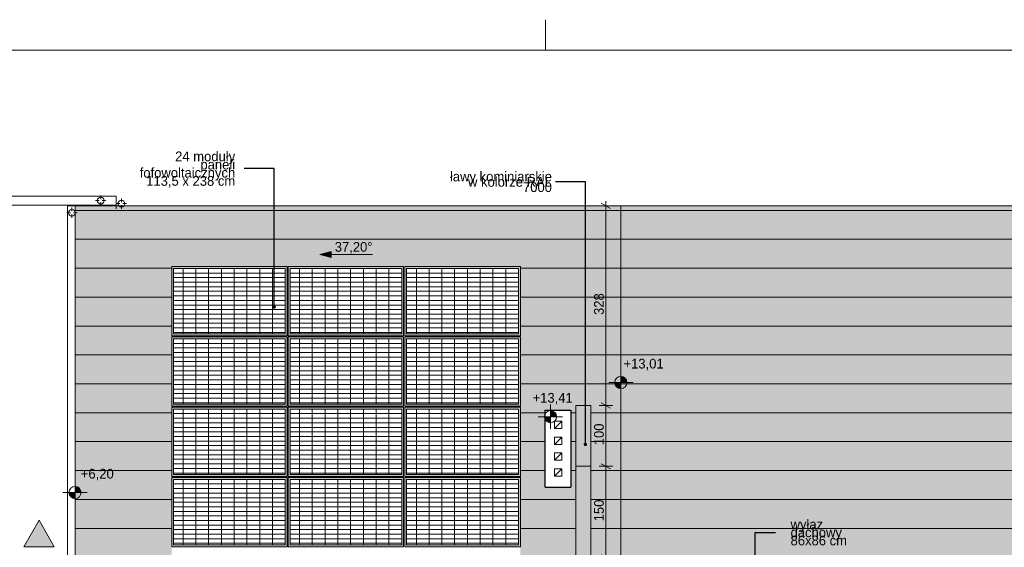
# Model space of a CAD drawing. Extents: x -547885 to -186295, y -25370 to 156194.
# Tile 230 of 256: x -490371 to -474180, y 147527 to 156194. Entities that reach past the tile are written whole.
import ezdxf

# ---------------------------------------------------------------- set-up
doc = ezdxf.new("R2010")
doc.units = 0
doc.header["$MEASUREMENT"] = 0
for name, color, linetype, lineweight in [('0_Nr_Pióra__21', 7, 'Continuous', 9), ('Arch dachowki_Nr_Pióra__21', 7, 'Continuous', 9), ('Arch IE_Nr_Pióra__21', 7, 'Continuous', 9), ('Arch opisy_Nr_Pióra__21', 7, 'Continuous', 9), ('ARCH TABELA_Nr_Pióra__21', 7, 'Continuous', 9), ('Arch wyposazenie_Nr_Pióra__21', 7, 'Continuous', 9), ('INWENT DACH_Nr_Pióra__21', 7, 'Continuous', 9), ('INWENT OPISY_Nr_Pióra__21', 7, 'Continuous', 9), ('INWENT OPISY_Nr_Pióra__41', 7, 'Continuous', 15), ('INWENT RURY SPUSTOWE_Nr_Pióra__21', 7, 'Continuous', 9), ('INWENT RZĘDNE_Nr_Pióra__21', 7, 'Continuous', 9), ('INWENT WYMIARY_Nr_Pióra__21', 7, 'Continuous', 9), ('INWENT.ŚCIANY_Nr_Pióra__1', 7, 'Continuous', 25), ('Istniejące kominy_Nr_Pióra__21', 7, 'Continuous', 9)]:
    doc.layers.add(name, color=color, linetype=linetype, lineweight=lineweight)
for name, color, linetype, lineweight, true_color in [('arch wypelnienia_Nr_Pióra__102', 7, 'Continuous', 9, 0xb4b4b4), ('arch wypelnienia_Nr_Pióra__2', 7, 'Continuous', 13, 0x7f7f7f), ('arch wypelnienia_Nr_Pióra__61', 7, 'Continuous', 20, 0x4d4d4d), ('INWENT DACH_Nr_Pióra__2', 7, 'Continuous', 13, 0x7f7f7f), ('INWENT RURY SPUSTOWE_Nr_Pióra__2', 7, 'Continuous', 13, 0x7f7f7f)]:
    doc.layers.add(name, color=color, linetype=linetype, lineweight=lineweight, true_color=true_color)
for name, color, linetype in [('INWENT DACH', 7, 'Continuous'), ('INWENT RZĘDNE', 7, 'Continuous'), ('INWENT WYMIARY', 7, 'Continuous')]:
    doc.layers.add(name, color=color, linetype=linetype)
doc.styles.add('GENERATED_STYLE_2', font='txt')
doc.styles.add('GENERATED_STYLE_4', font='txt')
doc.styles.add('GENERATED_STYLE_5', font='txt')
doc.dimstyles.new('GENERATED_STYLE__13', dxfattribs={"dimtxt": 0.18, "dimasz": 109.44, "dimexe": 0.18, "dimexo": 0.0625, "dimgap": 0.09, "dimtad": 0, "dimtih": 1, "dimtoh": 1, "dimdec": 4, "dimzin": 0, "dimdsep": 46, "dimcen": 0.09, "dimadec": 0, "dimazin": 0, "dimtfac": 1, "dimtdec": 4, "dimtmove": 0, "dimatfit": 3, "dimldrblk": 'ARROWHEAD_11', "dimfxl": 0, "dimtolj": 1, "dimtzin": 0, "dimarcsym": 0})
doc.dimstyles.new('GENERATED_STYLE__7', dxfattribs={"dimtxt": 160.000002, "dimasz": 114, "dimexe": 0.18, "dimexo": 0, "dimgap": 0.09, "dimtad": 1, "dimdec": 0, "dimlfac": 0.1, "dimzin": 0, "dimdsep": 46, "dimtxsty": 'GENERATED_STYLE_2', "dimblk": 'ARROWHEAD_2', "dimblk1": 'ARROWHEAD_2', "dimblk2": 'ARROWHEAD_2', "dimcen": 0.09, "dimclrd": 7, "dimclre": 7, "dimclrt": 7, "dimazin": 0, "dimtfac": 1, "dimtdec": 4, "dimtmove": 0, "dimatfit": 3, "dimfxl": 0, "dimtolj": 1, "dimtzin": 0, "dimarcsym": 0})

# ---------------------------------------------------------------- blocks, each defined once
blk = doc.blocks.new('Linia_25', base_point=(-484569, 152336))
at = {"layer": 'INWENT DACH_Nr_Pióra__21', "linetype": 'Continuous'}
blk.add_hatch(color=256, dxfattribs=at).paths.add_polyline_path([(-485436, 152336), (-485250, 152386), (-485250, 152286)], flags=0)
at = {"layer": 'INWENT DACH_Nr_Pióra__2', "linetype": 'Continuous'}
blk.add_line((-484569, 152336), (-485250, 152336), dxfattribs=at)
at = {"layer": 'INWENT DACH_Nr_Pióra__21', "linetype": 'Continuous'}
for p, q in [((-485436, 152336), (-485250, 152386)), ((-485250, 152386), (-485250, 152286)), ((-485436, 152336), (-485250, 152286))]:
    blk.add_line(p, q, dxfattribs=at)
blk = doc.blocks.new('*D824')
at = {"layer": 'INWENT WYMIARY_Nr_Pióra__21', "linetype": 'Continuous'}
for p, q in [((-480619, 141358), (-480844, 141358)), ((-480807, 141401), (-480657, 141314)), ((-480732, 140658), (-480732, 141358)), ((-480807, 140701), (-480657, 140614)), ((-480619, 140658), (-480844, 140658)), ((-480732, 140584), (-480732, 140658))]:
    blk.add_line(p, q, dxfattribs=at)
at = {"layer": 'INWENT WYMIARY_Nr_Pióra__21', "char_height": 160, "attachment_point": 7, "rotation": 90, "style": 'GENERATED_STYLE_2'}
for s, insert in [('{328}', (-480764, 151344)), ('{100}', (-480764, 149204)), ('{150}', (-480764, 147954)), ('{150}', (-480764, 146454)), ('{150}', (-480764, 144954)), ('{150}', (-480764, 143454)), ('{150}', (-480764, 141954)), ('{70}', (-480764, 140905))]:
    blk.add_mtext(s, dxfattribs=dict(at, insert=insert))
blk = doc.blocks.new('ARROWHEAD_2')
at = {"color": 0, "linetype": 'Continuous', "lineweight": 0}
for p, q in [((0, 0), (-1, 0)), ((-0.38, -0.66), (0.38, 0.66))]:
    blk.add_line(p, q, dxfattribs=at)
blk = doc.blocks.new('*D825')
at = {"layer": 'INWENT WYMIARY_Nr_Pióra__21', "linetype": 'Continuous'}
for p, q in [((-480619, 142858), (-480844, 142858)), ((-480807, 142901), (-480657, 142814)), ((-480732, 141358), (-480732, 142858)), ((-480619, 141358), (-480844, 141358)), ((-480807, 141401), (-480657, 141314))]:
    blk.add_line(p, q, dxfattribs=at)
at = {"layer": 'INWENT WYMIARY_Nr_Pióra__21', "char_height": 160, "attachment_point": 7, "rotation": 90, "style": 'GENERATED_STYLE_2'}
for s, insert in [('{328}', (-480764, 151344)), ('{100}', (-480764, 149204)), ('{150}', (-480764, 147954)), ('{150}', (-480764, 146454)), ('{150}', (-480764, 144954)), ('{150}', (-480764, 143454)), ('{150}', (-480764, 141954)), ('{70}', (-480764, 140905))]:
    blk.add_mtext(s, dxfattribs=dict(at, insert=insert))
blk = doc.blocks.new('*D826')
at = {"layer": 'INWENT WYMIARY_Nr_Pióra__21', "linetype": 'Continuous'}
for p, q in [((-480619, 144358), (-480844, 144358)), ((-480807, 144401), (-480657, 144314)), ((-480732, 142858), (-480732, 144358)), ((-480619, 142858), (-480844, 142858)), ((-480807, 142901), (-480657, 142814))]:
    blk.add_line(p, q, dxfattribs=at)
at = {"layer": 'INWENT WYMIARY_Nr_Pióra__21', "char_height": 160, "attachment_point": 7, "rotation": 90, "style": 'GENERATED_STYLE_2'}
for s, insert in [('{328}', (-480764, 151344)), ('{100}', (-480764, 149204)), ('{150}', (-480764, 147954)), ('{150}', (-480764, 146454)), ('{150}', (-480764, 144954)), ('{150}', (-480764, 143454)), ('{150}', (-480764, 141954)), ('{70}', (-480764, 140905))]:
    blk.add_mtext(s, dxfattribs=dict(at, insert=insert))
blk = doc.blocks.new('*D827')
at = {"layer": 'INWENT WYMIARY_Nr_Pióra__21', "linetype": 'Continuous'}
for p, q in [((-480807, 145901), (-480657, 145814)), ((-480619, 145858), (-480844, 145858)), ((-480732, 144358), (-480732, 145858)), ((-480619, 144358), (-480844, 144358)), ((-480807, 144401), (-480657, 144314))]:
    blk.add_line(p, q, dxfattribs=at)
at = {"layer": 'INWENT WYMIARY_Nr_Pióra__21', "char_height": 160, "attachment_point": 7, "rotation": 90, "style": 'GENERATED_STYLE_2'}
for s, insert in [('{328}', (-480764, 151344)), ('{100}', (-480764, 149204)), ('{150}', (-480764, 147954)), ('{150}', (-480764, 146454)), ('{150}', (-480764, 144954)), ('{150}', (-480764, 143454)), ('{150}', (-480764, 141954)), ('{70}', (-480764, 140905))]:
    blk.add_mtext(s, dxfattribs=dict(at, insert=insert))
blk = doc.blocks.new('*D828')
at = {"layer": 'INWENT WYMIARY_Nr_Pióra__21', "linetype": 'Continuous'}
for p, q in [((-480619, 147358), (-480844, 147358)), ((-480807, 147401), (-480657, 147314)), ((-480732, 145858), (-480732, 147358)), ((-480807, 145901), (-480657, 145814)), ((-480619, 145858), (-480844, 145858))]:
    blk.add_line(p, q, dxfattribs=at)
at = {"layer": 'INWENT WYMIARY_Nr_Pióra__21', "char_height": 160, "attachment_point": 7, "rotation": 90, "style": 'GENERATED_STYLE_2'}
for s, insert in [('{328}', (-480764, 151344)), ('{100}', (-480764, 149204)), ('{150}', (-480764, 147954)), ('{150}', (-480764, 146454)), ('{150}', (-480764, 144954)), ('{150}', (-480764, 143454)), ('{150}', (-480764, 141954)), ('{70}', (-480764, 140905))]:
    blk.add_mtext(s, dxfattribs=dict(at, insert=insert))
blk = doc.blocks.new('*D829')
at = {"layer": 'INWENT WYMIARY_Nr_Pióra__21', "linetype": 'Continuous'}
for p, q in [((-480619, 148858), (-480844, 148858)), ((-480807, 148901), (-480657, 148814)), ((-480732, 147358), (-480732, 148858)), ((-480619, 147358), (-480844, 147358)), ((-480807, 147401), (-480657, 147314))]:
    blk.add_line(p, q, dxfattribs=at)
at = {"layer": 'INWENT WYMIARY_Nr_Pióra__21', "char_height": 160, "attachment_point": 7, "rotation": 90, "style": 'GENERATED_STYLE_2'}
for s, insert in [('{328}', (-480764, 151344)), ('{100}', (-480764, 149204)), ('{150}', (-480764, 147954)), ('{150}', (-480764, 146454)), ('{150}', (-480764, 144954)), ('{150}', (-480764, 143454)), ('{150}', (-480764, 141954)), ('{70}', (-480764, 140905))]:
    blk.add_mtext(s, dxfattribs=dict(at, insert=insert))
blk = doc.blocks.new('*D830')
at = {"layer": 'INWENT WYMIARY_Nr_Pióra__21', "linetype": 'Continuous'}
for p, q in [((-480619, 149858), (-480844, 149858)), ((-480807, 149901), (-480657, 149814)), ((-480732, 148858), (-480732, 149858)), ((-480619, 148858), (-480844, 148858)), ((-480807, 148901), (-480657, 148814))]:
    blk.add_line(p, q, dxfattribs=at)
at = {"layer": 'INWENT WYMIARY_Nr_Pióra__21', "char_height": 160, "attachment_point": 7, "rotation": 90, "style": 'GENERATED_STYLE_2'}
for s, insert in [('{328}', (-480764, 151344)), ('{100}', (-480764, 149204)), ('{150}', (-480764, 147954)), ('{150}', (-480764, 146454)), ('{150}', (-480764, 144954)), ('{150}', (-480764, 143454)), ('{150}', (-480764, 141954)), ('{70}', (-480764, 140905))]:
    blk.add_mtext(s, dxfattribs=dict(at, insert=insert))
blk = doc.blocks.new('*D831')
at = {"layer": 'INWENT WYMIARY_Nr_Pióra__21', "linetype": 'Continuous'}
for p, q in [((-480657, 153094), (-480807, 153181)), ((-480732, 153137), (-480732, 153211)), ((-480619, 153137), (-480844, 153137)), ((-480732, 149858), (-480732, 153137)), ((-480619, 149858), (-480844, 149858)), ((-480807, 149901), (-480657, 149814))]:
    blk.add_line(p, q, dxfattribs=at)
at = {"layer": 'INWENT WYMIARY_Nr_Pióra__21', "char_height": 160, "attachment_point": 7, "rotation": 90, "style": 'GENERATED_STYLE_2'}
for s, insert in [('{328}', (-480764, 151344)), ('{100}', (-480764, 149204)), ('{150}', (-480764, 147954)), ('{150}', (-480764, 146454)), ('{150}', (-480764, 144954)), ('{150}', (-480764, 143454)), ('{150}', (-480764, 141954)), ('{70}', (-480764, 140905))]:
    blk.add_mtext(s, dxfattribs=dict(at, insert=insert))
blk = doc.blocks.new('Koty wysokościowe_59', base_point=(-489460, 148426))
at = {"layer": 'INWENT RZĘDNE_Nr_Pióra__21', "linetype": 'Continuous'}
for points in [[(-489460, 148426), (-489360, 148426), (-489368, 148464), (-489390, 148497), (-489422, 148519), (-489460, 148526)], [(-489460, 148426), (-489560, 148426), (-489553, 148388), (-489531, 148355), (-489499, 148334), (-489460, 148326)]]:
    blk.add_hatch(color=256, dxfattribs=at).paths.add_polyline_path(points, flags=0)
for p, q in [((-489460, 148226), (-489460, 148626)), ((-489660, 148426), (-489260, 148426))]:
    blk.add_line(p, q, dxfattribs=at)
blk.add_circle((-489460, 148426), 100, dxfattribs=at)
at = {"layer": 'INWENT RZĘDNE_Nr_Pióra__21', "insert": (-489365, 148626), "char_height": 160, "attachment_point": 7, "style": 'GENERATED_STYLE_4'}
blk.add_mtext('{+6,20}', dxfattribs=at)
blk = doc.blocks.new('Koty wysokościowe_61', base_point=(-481643, 149673))
at = {"layer": 'INWENT RZĘDNE_Nr_Pióra__21', "linetype": 'Continuous'}
for points in [[(-481643, 149673), (-481543, 149673), (-481551, 149711), (-481572, 149744), (-481605, 149766), (-481643, 149773)], [(-481643, 149673), (-481743, 149673), (-481736, 149635), (-481714, 149603), (-481681, 149581), (-481643, 149573)]]:
    blk.add_hatch(color=256, dxfattribs=at).paths.add_polyline_path(points, flags=0)
for p, q in [((-481643, 149473), (-481643, 149873)), ((-481843, 149673), (-481443, 149673))]:
    blk.add_line(p, q, dxfattribs=at)
blk.add_circle((-481643, 149673), 100, dxfattribs=at)
at = {"layer": 'INWENT RZĘDNE_Nr_Pióra__21', "insert": (-481937, 149873), "char_height": 160, "attachment_point": 7, "style": 'GENERATED_STYLE_4'}
blk.add_mtext('{+13,41}', dxfattribs=at)
blk = doc.blocks.new('Koty wysokościowe_63', base_point=(-480486, 150235))
at = {"layer": 'INWENT RZĘDNE_Nr_Pióra__21', "linetype": 'Continuous'}
for points in [[(-480486, 150235), (-480386, 150235), (-480393, 150273), (-480415, 150305), (-480448, 150327), (-480486, 150335)], [(-480486, 150235), (-480586, 150235), (-480578, 150196), (-480557, 150164), (-480524, 150142), (-480486, 150135)]]:
    blk.add_hatch(color=256, dxfattribs=at).paths.add_polyline_path(points, flags=0)
for p, q in [((-480486, 150035), (-480486, 150435)), ((-480686, 150235), (-480286, 150235))]:
    blk.add_line(p, q, dxfattribs=at)
blk.add_circle((-480486, 150235), 100, dxfattribs=at)
at = {"layer": 'INWENT RZĘDNE_Nr_Pióra__21', "insert": (-480442, 150435), "char_height": 160, "attachment_point": 7, "style": 'GENERATED_STYLE_4'}
blk.add_mtext('{+13,01}', dxfattribs=at)
blk = doc.blocks.new('ARROWHEAD_11')
at = {"color": 0, "linetype": 'Continuous', "lineweight": 0}
blk.add_line((0, 0), (-1, 0), dxfattribs=at)
at = {"color": 0, "linetype": 'Continuous', "lineweight": 0, "const_width": 0.25, "flags": 128}
blk.add_lwpolyline([(-0.125, 0, 1), (0.125, 0, 1)], format="xyb", close=True, dxfattribs=at)

msp = doc.modelspace()

# ---------------------------------------------------------------- hatches: boundary and pattern name
at = {"layer": 'arch wypelnienia_Nr_Pióra__102', "linetype": 'Continuous'}
h = msp.add_hatch(dxfattribs=at)
h.set_pattern_fill('Grid_30x30', color=256, style=0, pattern_type=2)
h.set_pattern_definition([(-90, (-486004.7, 152107.49), (210, 0), []), (8e-15, (-486004.7, 152107.486), (0, 75), [])])
h.paths.add_polyline_path([(-486004.7, 152107.5), (-486004.7, 151032.5), (-487840.4, 151032.5), (-487840.4, 152107.5)], flags=0)
h = msp.add_hatch(dxfattribs=at)
h.set_pattern_fill('Grid_30x30', color=256, style=0, pattern_type=2)
h.set_pattern_definition([(-90, (-484088.96, 152107.49), (210, 0), []), (8e-15, (-484088.96, 152107.486), (0, 75), [])])
h.paths.add_polyline_path([(-484089, 152107.5), (-484089, 151032.5), (-485924.7, 151032.5), (-485924.7, 152107.5)], flags=0)
h = msp.add_hatch(dxfattribs=at)
h.set_pattern_fill('Grid_30x30', color=256, style=0, pattern_type=2)
h.set_pattern_definition([(-90, (-482168.42, 152107.49), (210, 0), []), (8e-15, (-482168.42, 152107.486), (0, 75), [])])
h.paths.add_polyline_path([(-482168.4, 152107.5), (-482168.4, 151032.5), (-484009, 151032.5), (-484009, 152107.5)], flags=0)
h = msp.add_hatch(dxfattribs=at)
h.set_pattern_fill('Grid_30x30', color=256, style=0, pattern_type=2)
h.set_pattern_definition([(-90, (-486004.7, 150952.49), (210, 0), []), (8e-15, (-486004.7, 150952.486), (0, 75), [])])
h.paths.add_polyline_path([(-486004.7, 150952.5), (-486004.7, 149877.5), (-487840.4, 149877.5), (-487840.4, 150952.5)], flags=0)
h = msp.add_hatch(dxfattribs=at)
h.set_pattern_fill('Grid_30x30', color=256, style=0, pattern_type=2)
h.set_pattern_definition([(-90, (-484088.96, 150952.49), (210, 0), []), (8e-15, (-484088.96, 150952.486), (0, 75), [])])
h.paths.add_polyline_path([(-484089, 150952.5), (-484089, 149877.5), (-485924.7, 149877.5), (-485924.7, 150952.5)], flags=0)
h = msp.add_hatch(dxfattribs=at)
h.set_pattern_fill('Grid_30x30', color=256, style=0, pattern_type=2)
h.set_pattern_definition([(-90, (-482168.42, 150952.49), (210, 0), []), (8e-15, (-482168.42, 150952.486), (0, 75), [])])
h.paths.add_polyline_path([(-482168.4, 150952.5), (-482168.4, 149877.5), (-484009, 149877.5), (-484009, 150952.5)], flags=0)
h = msp.add_hatch(dxfattribs=at)
h.set_pattern_fill('Grid_30x30', color=256, style=0, pattern_type=2)
h.set_pattern_definition([(-90, (-486004.7, 149797.49), (210, 0), []), (8e-15, (-486004.7, 149797.486), (0, 75), [])])
h.paths.add_polyline_path([(-486004.7, 149797.5), (-486004.7, 148722.5), (-487840.4, 148722.5), (-487840.4, 149797.5)], flags=0)
h = msp.add_hatch(dxfattribs=at)
h.set_pattern_fill('Grid_30x30', color=256, style=0, pattern_type=2)
h.set_pattern_definition([(-90, (-484088.96, 149797.49), (210, 0), []), (8e-15, (-484088.96, 149797.486), (0, 75), [])])
h.paths.add_polyline_path([(-484089, 149797.5), (-484089, 148722.5), (-485924.7, 148722.5), (-485924.7, 149797.5)], flags=0)
h = msp.add_hatch(dxfattribs=at)
h.set_pattern_fill('Grid_30x30', color=256, style=0, pattern_type=2)
h.set_pattern_definition([(-90, (-482168.42, 149797.49), (210, 0), []), (8e-15, (-482168.42, 149797.486), (0, 75), [])])
h.paths.add_polyline_path([(-482168.4, 149797.5), (-482168.4, 148722.5), (-484009, 148722.5), (-484009, 149797.5)], flags=0)
h = msp.add_hatch(dxfattribs=at)
h.set_pattern_fill('Grid_30x30', color=256, style=0, pattern_type=2)
h.set_pattern_definition([(-90, (-486004.7, 148642.49), (210, 0), []), (8e-15, (-486004.7, 148642.486), (0, 75), [])])
h.paths.add_polyline_path([(-486004.7, 148642.5), (-486004.7, 147567.5), (-487840.4, 147567.5), (-487840.4, 148642.5)], flags=0)
h = msp.add_hatch(dxfattribs=at)
h.set_pattern_fill('Grid_30x30', color=256, style=0, pattern_type=2)
h.set_pattern_definition([(-90, (-484088.96, 148642.49), (210, 0), []), (8e-15, (-484088.96, 148642.486), (0, 75), [])])
h.paths.add_polyline_path([(-484089, 148642.5), (-484089, 147567.5), (-485924.7, 147567.5), (-485924.7, 148642.5)], flags=0)
h = msp.add_hatch(dxfattribs=at)
h.set_pattern_fill('Grid_30x30', color=256, style=0, pattern_type=2)
h.set_pattern_definition([(-90, (-482168.42, 148642.49), (210, 0), []), (8e-15, (-482168.42, 148642.486), (0, 75), [])])
h.paths.add_polyline_path([(-482168.4, 148642.5), (-482168.4, 147567.5), (-484009, 147567.5), (-484009, 148642.5)], flags=0)
at = {"layer": 'arch wypelnienia_Nr_Pióra__2', "linetype": 'Continuous', "lineweight": 0, "true_color": 0x1f1f1f}
h = msp.add_hatch(color=250, dxfattribs=at)
h.paths.add_polyline_path([(-489460.4, 140657.6), (-480485.8, 140657.6), (-480485.8, 153137.5), (-489460.4, 153137.5)], flags=0)
h.paths.add_polyline_path([(-481728.3, 148517.6), (-481728.3, 149777.6), (-481308.3, 149777.6), (-481308.3, 148517.6)], flags=0)
h.paths.add_polyline_path([(-481838.3, 141437.6), (-481838.3, 142877.6), (-481418.3, 142877.6), (-481418.3, 141437.6)], flags=0)
h.paths.add_polyline_path([(-487870.4, 152137.5), (-482138.4, 152137.5), (-482138.4, 142917.5), (-487870.4, 142917.5)], flags=0)
at = {"layer": 'arch wypelnienia_Nr_Pióra__2', "linetype": 'Continuous', "lineweight": 0, "true_color": 0x3f3f3f}
h = msp.add_hatch(color=250, dxfattribs=at)
h.paths.add_polyline_path([(-471511.2, 140657.6), (-471511.2, 153137.5), (-480485.8, 153137.5), (-480485.8, 140657.6)], flags=0)
h.paths.add_polyline_path([(-478691.8, 145820.1), (-478154.3, 145820.1), (-478154.3, 146520.1), (-478691.8, 146520.1)], flags=0)
at = {"layer": 'arch wypelnienia_Nr_Pióra__61', "linetype": 'Continuous'}
h = msp.add_hatch(color=256, dxfattribs=at)
h.paths.add_polyline_path([(-485974.7, 152137.5), (-485974.7, 151002.5), (-487870.4, 151002.5), (-487870.4, 152137.5)], flags=0)
h.paths.add_polyline_path([(-487840.4, 152107.5), (-487840.4, 151032.5), (-486004.7, 151032.5), (-486004.7, 152107.5)], flags=0)
h = msp.add_hatch(color=256, dxfattribs=at)
h.paths.add_polyline_path([(-484059, 152137.5), (-484059, 151002.5), (-485954.7, 151002.5), (-485954.7, 152137.5)], flags=0)
h.paths.add_polyline_path([(-485924.7, 152107.5), (-485924.7, 151032.5), (-484089, 151032.5), (-484089, 152107.5)], flags=0)
h = msp.add_hatch(color=256, dxfattribs=at)
h.paths.add_polyline_path([(-482138.4, 152137.5), (-482138.4, 151002.5), (-484039, 151002.5), (-484039, 152137.5)], flags=0)
h.paths.add_polyline_path([(-484009, 152107.5), (-484009, 151032.5), (-482168.4, 151032.5), (-482168.4, 152107.5)], flags=0)
h = msp.add_hatch(color=256, dxfattribs=at)
h.paths.add_polyline_path([(-485974.7, 150982.5), (-485974.7, 149847.5), (-487870.4, 149847.5), (-487870.4, 150982.5)], flags=0)
h.paths.add_polyline_path([(-487840.4, 150952.5), (-487840.4, 149877.5), (-486004.7, 149877.5), (-486004.7, 150952.5)], flags=0)
h = msp.add_hatch(color=256, dxfattribs=at)
h.paths.add_polyline_path([(-484059, 150982.5), (-484059, 149847.5), (-485954.7, 149847.5), (-485954.7, 150982.5)], flags=0)
h.paths.add_polyline_path([(-485924.7, 150952.5), (-485924.7, 149877.5), (-484089, 149877.5), (-484089, 150952.5)], flags=0)
h = msp.add_hatch(color=256, dxfattribs=at)
h.paths.add_polyline_path([(-482138.4, 150982.5), (-482138.4, 149847.5), (-484039, 149847.5), (-484039, 150982.5)], flags=0)
h.paths.add_polyline_path([(-484009, 150952.5), (-484009, 149877.5), (-482168.4, 149877.5), (-482168.4, 150952.5)], flags=0)
h = msp.add_hatch(color=256, dxfattribs=at)
h.paths.add_polyline_path([(-485974.7, 149827.5), (-485974.7, 148692.5), (-487870.4, 148692.5), (-487870.4, 149827.5)], flags=0)
h.paths.add_polyline_path([(-487840.4, 149797.5), (-487840.4, 148722.5), (-486004.7, 148722.5), (-486004.7, 149797.5)], flags=0)
h = msp.add_hatch(color=256, dxfattribs=at)
h.paths.add_polyline_path([(-484059, 149827.5), (-484059, 148692.5), (-485954.7, 148692.5), (-485954.7, 149827.5)], flags=0)
h.paths.add_polyline_path([(-485924.7, 149797.5), (-485924.7, 148722.5), (-484089, 148722.5), (-484089, 149797.5)], flags=0)
h = msp.add_hatch(color=256, dxfattribs=at)
h.paths.add_polyline_path([(-482138.4, 149827.5), (-482138.4, 148692.5), (-484039, 148692.5), (-484039, 149827.5)], flags=0)
h.paths.add_polyline_path([(-484009, 149797.5), (-484009, 148722.5), (-482168.4, 148722.5), (-482168.4, 149797.5)], flags=0)
h = msp.add_hatch(color=256, dxfattribs=at)
h.paths.add_polyline_path([(-485974.7, 148672.5), (-485974.7, 147537.5), (-487870.4, 147537.5), (-487870.4, 148672.5)], flags=0)
h.paths.add_polyline_path([(-487840.4, 148642.5), (-487840.4, 147567.5), (-486004.7, 147567.5), (-486004.7, 148642.5)], flags=0)
h = msp.add_hatch(color=256, dxfattribs=at)
h.paths.add_polyline_path([(-484059, 148672.5), (-484059, 147537.5), (-485954.7, 147537.5), (-485954.7, 148672.5)], flags=0)
h.paths.add_polyline_path([(-485924.7, 148642.5), (-485924.7, 147567.5), (-484089, 147567.5), (-484089, 148642.5)], flags=0)
h = msp.add_hatch(color=256, dxfattribs=at)
h.paths.add_polyline_path([(-482138.4, 148672.5), (-482138.4, 147537.5), (-484039, 147537.5), (-484039, 148672.5)], flags=0)
h.paths.add_polyline_path([(-484009, 148642.5), (-484009, 147567.5), (-482168.4, 147567.5), (-482168.4, 148642.5)], flags=0)
at = {"layer": 'INWENT OPISY_Nr_Pióra__21', "linetype": 'Continuous'}
msp.add_hatch(color=256, dxfattribs=at).paths.add_polyline_path([(-490048.3, 147973.9), (-489804, 147537.6), (-490304, 147537.6)], flags=0)

# ---------------------------------------------------------------- linework, layer by layer
at = {"layer": 'Arch dachowki_Nr_Pióra__21', "linetype": 'Continuous'}
for p, q in [((-489460.4, 153062.6), (-480485.8, 153062.6)), ((-471511.2, 153062.6), (-480485.8, 153062.6)), ((-489460.4, 152587.6), (-480485.8, 152587.6)), ((-471511.2, 152587.6), (-480485.8, 152587.6)), ((-489460.4, 152112.6), (-487870.4, 152112.6)), ((-482138.4, 152112.6), (-480485.8, 152112.6)), ((-471511.2, 152112.6), (-480485.8, 152112.6)), ((-489460.4, 151637.6), (-487870.4, 151637.6)), ((-482138.4, 151637.6), (-480485.8, 151637.6)), ((-471511.2, 151637.6), (-480485.8, 151637.6)), ((-489460.4, 151162.6), (-487870.4, 151162.6)), ((-482138.4, 151162.6), (-480485.8, 151162.6)), ((-471511.2, 151162.6), (-480485.8, 151162.6)), ((-489460.4, 150687.6), (-487870.4, 150687.6)), ((-482138.4, 150687.6), (-480485.8, 150687.6)), ((-471511.2, 150687.6), (-480485.8, 150687.6)), ((-489460.4, 150212.6), (-487870.4, 150212.6)), ((-482138.4, 150212.6), (-480485.8, 150212.6)), ((-471511.2, 150212.6), (-480485.8, 150212.6)), ((-489460.4, 149737.6), (-487870.4, 149737.6)), ((-482138.4, 149737.6), (-481728.3, 149737.6)), ((-481308.3, 149737.6), (-481227.3, 149737.6)), ((-480977.3, 149737.6), (-480485.8, 149737.6)), ((-471511.2, 149737.6), (-480485.8, 149737.6)), ((-489460.4, 149262.6), (-487870.4, 149262.6)), ((-482138.4, 149262.6), (-481728.3, 149262.6)), ((-481308.3, 149262.6), (-481227.3, 149262.6)), ((-480977.3, 149262.6), (-480485.8, 149262.6)), ((-471511.2, 149262.6), (-480485.8, 149262.6)), ((-489460.4, 148787.6), (-487870.4, 148787.6)), ((-482138.4, 148787.6), (-481728.3, 148787.6)), ((-481308.3, 148787.6), (-481227.3, 148787.6)), ((-480977.3, 148787.6), (-480485.8, 148787.6)), ((-471511.2, 148787.6), (-480485.8, 148787.6)), ((-489460.4, 148312.6), (-487870.4, 148312.6)), ((-482138.4, 148312.6), (-481227.3, 148312.6)), ((-480977.3, 148312.6), (-480485.8, 148312.6)), ((-471511.2, 148312.6), (-480485.8, 148312.6)), ((-489460.4, 147837.6), (-487870.4, 147837.6)), ((-482138.4, 147837.6), (-481227.3, 147837.6)), ((-480977.3, 147837.6), (-480485.8, 147837.6)), ((-471511.2, 147837.6), (-480485.8, 147837.6))]:
    msp.add_line(p, q, dxfattribs=at)
at = {"layer": 'Arch IE_Nr_Pióra__21', "linetype": 'Continuous'}
for p, q in [((-487870.4, 152137.5), (-487870.4, 151002.5)), ((-485974.7, 152137.5), (-487870.4, 152137.5)), ((-487840.4, 152107.5), (-487840.4, 151032.5)), ((-486004.7, 152107.5), (-487840.4, 152107.5)), ((-486004.7, 151032.5), (-486004.7, 152107.5)), ((-485974.7, 151002.5), (-485974.7, 152137.5)), ((-485954.7, 152137.5), (-485954.7, 151002.5)), ((-484059, 152137.5), (-485954.7, 152137.5)), ((-485924.7, 152107.5), (-485924.7, 151032.5)), ((-484089, 152107.5), (-485924.7, 152107.5)), ((-484089, 151032.5), (-484089, 152107.5)), ((-484059, 151002.5), (-484059, 152137.5)), ((-484039, 152137.5), (-484039, 151002.5)), ((-482138.4, 152137.5), (-484039, 152137.5)), ((-484009, 152107.5), (-484009, 151032.5)), ((-482168.4, 152107.5), (-484009, 152107.5)), ((-482168.4, 151032.5), (-482168.4, 152107.5)), ((-482138.4, 151002.5), (-482138.4, 152137.5)), ((-487870.4, 151002.5), (-485974.7, 151002.5)), ((-487870.4, 150982.5), (-487870.4, 149847.5)), ((-485974.7, 150982.5), (-487870.4, 150982.5)), ((-487840.4, 151032.5), (-486004.7, 151032.5)), ((-487840.4, 150952.5), (-487840.4, 149877.5)), ((-486004.7, 150952.5), (-487840.4, 150952.5)), ((-486004.7, 149877.5), (-486004.7, 150952.5)), ((-485974.7, 149847.5), (-485974.7, 150982.5)), ((-485954.7, 151002.5), (-484059, 151002.5)), ((-485954.7, 150982.5), (-485954.7, 149847.5)), ((-484059, 150982.5), (-485954.7, 150982.5)), ((-485924.7, 151032.5), (-484089, 151032.5)), ((-485924.7, 150952.5), (-485924.7, 149877.5)), ((-484089, 150952.5), (-485924.7, 150952.5)), ((-484089, 149877.5), (-484089, 150952.5)), ((-484059, 149847.5), (-484059, 150982.5)), ((-484039, 151002.5), (-482138.4, 151002.5)), ((-484039, 150982.5), (-484039, 149847.5)), ((-482138.4, 150982.5), (-484039, 150982.5)), ((-484009, 151032.5), (-482168.4, 151032.5)), ((-484009, 150952.5), (-484009, 149877.5)), ((-482168.4, 150952.5), (-484009, 150952.5)), ((-482168.4, 149877.5), (-482168.4, 150952.5)), ((-482138.4, 149847.5), (-482138.4, 150982.5)), ((-487870.4, 149847.5), (-485974.7, 149847.5)), ((-487870.4, 149827.5), (-487870.4, 148692.5)), ((-485974.7, 149827.5), (-487870.4, 149827.5)), ((-487840.4, 149877.5), (-486004.7, 149877.5)), ((-487840.4, 149797.5), (-487840.4, 148722.5)), ((-486004.7, 149797.5), (-487840.4, 149797.5)), ((-486004.7, 148722.5), (-486004.7, 149797.5)), ((-485974.7, 148692.5), (-485974.7, 149827.5)), ((-485954.7, 149847.5), (-484059, 149847.5)), ((-485954.7, 149827.5), (-485954.7, 148692.5)), ((-484059, 149827.5), (-485954.7, 149827.5)), ((-485924.7, 149877.5), (-484089, 149877.5)), ((-485924.7, 149797.5), (-485924.7, 148722.5)), ((-484089, 149797.5), (-485924.7, 149797.5)), ((-484089, 148722.5), (-484089, 149797.5)), ((-484059, 148692.5), (-484059, 149827.5)), ((-484039, 149847.5), (-482138.4, 149847.5)), ((-484039, 149827.5), (-484039, 148692.5)), ((-482138.4, 149827.5), (-484039, 149827.5)), ((-484009, 149877.5), (-482168.4, 149877.5)), ((-484009, 149797.5), (-484009, 148722.5)), ((-482168.4, 149797.5), (-484009, 149797.5)), ((-482168.4, 148722.5), (-482168.4, 149797.5)), ((-482138.4, 148692.5), (-482138.4, 149827.5)), ((-487870.4, 148692.5), (-485974.7, 148692.5)), ((-487870.4, 148672.5), (-487870.4, 147537.5)), ((-485974.7, 148672.5), (-487870.4, 148672.5)), ((-487840.4, 148722.5), (-486004.7, 148722.5)), ((-487840.4, 148642.5), (-487840.4, 147567.5)), ((-486004.7, 148642.5), (-487840.4, 148642.5)), ((-486004.7, 147567.5), (-486004.7, 148642.5)), ((-485974.7, 147537.5), (-485974.7, 148672.5)), ((-485954.7, 148692.5), (-484059, 148692.5)), ((-485954.7, 148672.5), (-485954.7, 147537.5)), ((-484059, 148672.5), (-485954.7, 148672.5)), ((-485924.7, 148722.5), (-484089, 148722.5)), ((-485924.7, 148642.5), (-485924.7, 147567.5)), ((-484089, 148642.5), (-485924.7, 148642.5)), ((-484089, 147567.5), (-484089, 148642.5)), ((-484059, 147537.5), (-484059, 148672.5)), ((-484039, 148692.5), (-482138.4, 148692.5)), ((-484039, 148672.5), (-484039, 147537.5)), ((-482138.4, 148672.5), (-484039, 148672.5)), ((-484009, 148722.5), (-482168.4, 148722.5)), ((-484009, 148642.5), (-484009, 147567.5)), ((-482168.4, 148642.5), (-484009, 148642.5)), ((-482168.4, 147567.5), (-482168.4, 148642.5)), ((-482138.4, 147537.5), (-482138.4, 148672.5)), ((-487870.4, 147537.5), (-485974.7, 147537.5)), ((-487840.4, 147567.5), (-486004.7, 147567.5)), ((-485954.7, 147537.5), (-484059, 147537.5)), ((-485924.7, 147567.5), (-484089, 147567.5)), ((-484039, 147537.5), (-482138.4, 147537.5)), ((-484009, 147567.5), (-482168.4, 147567.5))]:
    msp.add_line(p, q, dxfattribs=at)
at = {"layer": 'ARCH TABELA_Nr_Pióra__21', "linetype": 'Continuous'}
for p, q in [((-481723.3, 155694.2), (-481723.3, 156194.2)), ((-481723.3, 155694.2), (-481723.3, 156194.2)), ((-504973.3, 155694.2), (-464223.3, 155694.2))]:
    msp.add_line(p, q, dxfattribs=at)
at = {"layer": 'Arch wyposazenie_Nr_Pióra__21', "linetype": 'Continuous'}
for p, q in [((-481227.3, 149857.6), (-480977.3, 149857.6)), ((-481227.3, 148857.6), (-481227.3, 149857.6)), ((-480977.3, 149857.6), (-480977.3, 148857.6)), ((-481227.3, 148857.6), (-480977.3, 148857.6)), ((-481227.3, 147357.6), (-481227.3, 148857.6)), ((-480977.3, 148857.6), (-481227.3, 148857.6)), ((-480977.3, 148857.6), (-480977.3, 147357.6))]:
    msp.add_line(p, q, dxfattribs=at)
at = {"layer": 'INWENT DACH_Nr_Pióra__2', "linetype": 'Continuous'}
for q in [(-498038.3, 153147.6), (-488783.3, 153087.6)]:
    msp.add_line((-488783.3, 153147.6), q, dxfattribs=at)
at = {"layer": 'INWENT DACH_Nr_Pióra__21', "linetype": 'Continuous'}
for p, q in [((-489063.3, 153222.6), (-489123.3, 153222.6)), ((-489038.3, 153247.6), (-489038.3, 153307.6)), ((-489038.3, 153197.6), (-489038.3, 153137.6)), ((-489013.3, 153222.6), (-488953.3, 153222.6)), ((-488723.3, 153172.6), (-488783.3, 153172.6)), ((-488698.3, 153197.6), (-488698.3, 153257.6)), ((-488673.3, 153172.6), (-488613.3, 153172.6)), ((-489536, 153022.5), (-489596, 153022.5)), ((-489511, 153047.5), (-489511, 153107.5)), ((-489486, 153022.5), (-489426, 153022.5)), ((-489460.4, 153137.5), (-489460.4, 140657.6)), ((-489460.4, 153137.5), (-471511.2, 153137.5)), ((-488698.3, 153147.6), (-488698.3, 153087.6)), ((-480485.8, 153137.5), (-480485.8, 140657.6)), ((-489511, 152997.5), (-489511, 152937.5))]:
    msp.add_line(p, q, dxfattribs=at)
for centre in [(-489038.3, 153222.6), (-488698.3, 153172.6), (-489511, 153022.5)]:
    msp.add_circle(centre, 55, dxfattribs=at)
at = {"layer": 'INWENT OPISY_Nr_Pióra__41', "linetype": 'Continuous'}
for p, q in [((-490048.3, 147973.9), (-490304, 147537.6)), ((-489804, 147537.6), (-490048.3, 147973.9)), ((-489804, 147537.6), (-490304, 147537.6))]:
    msp.add_line(p, q, dxfattribs=at)
at = {"layer": 'INWENT RURY SPUSTOWE_Nr_Pióra__2', "linetype": 'Continuous'}
for p, q in [((-488783.3, 153297.6), (-498038.3, 153297.6)), ((-488783.3, 153147.6), (-488783.3, 153297.6))]:
    msp.add_line(p, q, dxfattribs=at)
at = {"layer": 'INWENT RURY SPUSTOWE_Nr_Pióra__21', "linetype": 'Continuous'}
for p, q in [((-489586, 153137.5), (-489586, 140657.6)), ((-489460.4, 153137.5), (-489586, 153137.5))]:
    msp.add_line(p, q, dxfattribs=at)
at = {"layer": 'INWENT.ŚCIANY_Nr_Pióra__1', "linetype": 'Continuous'}
for p, q in [((-481728.3, 149777.6), (-481308.3, 149777.6)), ((-481728.3, 148517.6), (-481728.3, 149777.6)), ((-481308.3, 149777.6), (-481308.3, 148517.6)), ((-481728.3, 148517.6), (-481308.3, 148517.6))]:
    msp.add_line(p, q, dxfattribs=at)
at = {"layer": 'Istniejące kominy_Nr_Pióra__21', "linetype": 'Continuous'}
for p, q in [((-481578.7, 149477.6), (-481458.7, 149597.6)), ((-481578.7, 149597.6), (-481578.7, 149477.6)), ((-481458.7, 149597.6), (-481578.7, 149597.6)), ((-481578.7, 149477.6), (-481458.7, 149477.6)), ((-481458.7, 149477.6), (-481458.7, 149597.6)), ((-481578.7, 149217.6), (-481458.7, 149337.6)), ((-481578.7, 149337.6), (-481578.7, 149217.6)), ((-481458.7, 149337.6), (-481578.7, 149337.6)), ((-481458.7, 149217.6), (-481458.7, 149337.6)), ((-481578.7, 149217.6), (-481458.7, 149217.6)), ((-481578.7, 148957.6), (-481458.7, 149077.6)), ((-481578.7, 149077.6), (-481578.7, 148957.6)), ((-481458.7, 149077.6), (-481578.7, 149077.6)), ((-481578.7, 148957.6), (-481458.7, 148957.6)), ((-481458.7, 148957.6), (-481458.7, 149077.6)), ((-481578.7, 148817.6), (-481458.7, 148817.6)), ((-481578.7, 148697.6), (-481578.7, 148817.6)), ((-481578.7, 148697.6), (-481458.7, 148817.6)), ((-481458.7, 148817.6), (-481458.7, 148697.6)), ((-481458.7, 148697.6), (-481578.7, 148697.6))]:
    msp.add_line(p, q, dxfattribs=at)

# ---------------------------------------------------------------- block references
at = {"layer": 'INWENT DACH', "color": 8, "linetype": 'Continuous', "lineweight": 13, "true_color": 0x7f7f7f}
msp.add_blockref('Linia_25', (-484568.9, 152336), dxfattribs=at)
at = {"layer": 'INWENT RZĘDNE'}
for name, p in [('Koty wysokościowe_63', (-480485.8, 150234.6)), ('Koty wysokościowe_61', (-481643.1, 149673.2)), ('Koty wysokościowe_59', (-489460.4, 148426.1))]:
    msp.add_blockref(name, p, dxfattribs=at)

# ---------------------------------------------------------------- texts
at = {"layer": '0_Nr_Pióra__21', "linetype": 'Continuous', "insert": (-484568.9, 152352.6), "char_height": 160, "attachment_point": 9, "style": 'GENERATED_STYLE_4'}
msp.add_mtext('{37,20°}', dxfattribs=at)
at = {"layer": 'Arch opisy_Nr_Pióra__21', "linetype": 'Continuous', "char_height": 160, "style": 'GENERATED_STYLE_5'}
for s, insert, width, attachment_point, line_spacing_factor in [('{24 moduły\\Ppaneli fofowoltaicznych\\P113,5 x 238 cm}', (-486827.4, 153732.7), 1996.729, 6, 0.503143), ('{ławy kominiarskie\\Pw kolorze RAL 7000}', (-481618.9, 153529.8), 1722.338, 6, 0.328109), ('{wyłaz dachowy 86x86 cm}', (-477695, 147770.7), 1392.707, 4, 0.498268)]:
    msp.add_mtext(s, dxfattribs=dict(at, insert=insert, width=width, attachment_point=attachment_point, line_spacing_factor=line_spacing_factor))

# ---------------------------------------------------------------- dimensions: what is measured, and where the dimension line sits
at = {"layer": 'INWENT WYMIARY', "linetype": 'Continuous'}
for p1, p2, picture, middle in [((-481102.3, 149857.6), (-481046, 153137.5), '*D831', (-480843.6, 151526.1)), ((-480941.7, 140657.6), (-481227.3, 141357.6), '*D824', (-480843.6, 141026.6)), ((-481227.3, 141357.6), (-481227.3, 142857.6), '*D825', (-480843.6, 142136.2)), ((-481227.3, 142857.6), (-481102.3, 144357.6), '*D826', (-480843.6, 143636.2)), ((-481102.3, 144357.6), (-481102.3, 145857.6), '*D827', (-480843.6, 145136.2)), ((-481102.3, 145857.6), (-481102.3, 147357.6), '*D828', (-480843.6, 146636.2)), ((-481102.3, 147357.6), (-481102.3, 148857.6), '*D829', (-480843.6, 148136.2)), ((-481102.3, 148857.6), (-481102.3, 149857.6), '*D830', (-480843.6, 149386.2))]:
    dim = msp.add_linear_dim(base=(-480731.6, 140657.6), p1=p1, p2=p2, angle=90, dimstyle='GENERATED_STYLE__7', dxfattribs=at)
    dim.commit()
    dim.dimension.update_dxf_attribs({"geometry": picture, "text_midpoint": middle})

# ---------------------------------------------------------------- leaders
at = {"layer": 'Arch opisy_Nr_Pióra__21', "linetype": 'Continuous', "annotation_type": 0, "has_hookline": 1, "hookline_direction": 1}
for points, text_width in [([(-486185.8, 151474.4), (-486185.8, 153747.4), (-486679, 153747.4)], 1912.4), ([(-481068.8, 149217.6), (-481068.8, 153530.3), (-481562.1, 153530.3)], 1729.5), ([(-478275.5, 146294.8), (-478275.5, 147771.2), (-477940.3, 147771.2)], 1211.4)]:
    msp.add_leader(points, dimstyle='GENERATED_STYLE__13', dxfattribs=dict(at, text_width=text_width))

doc.saveas('drawing.dxf')
